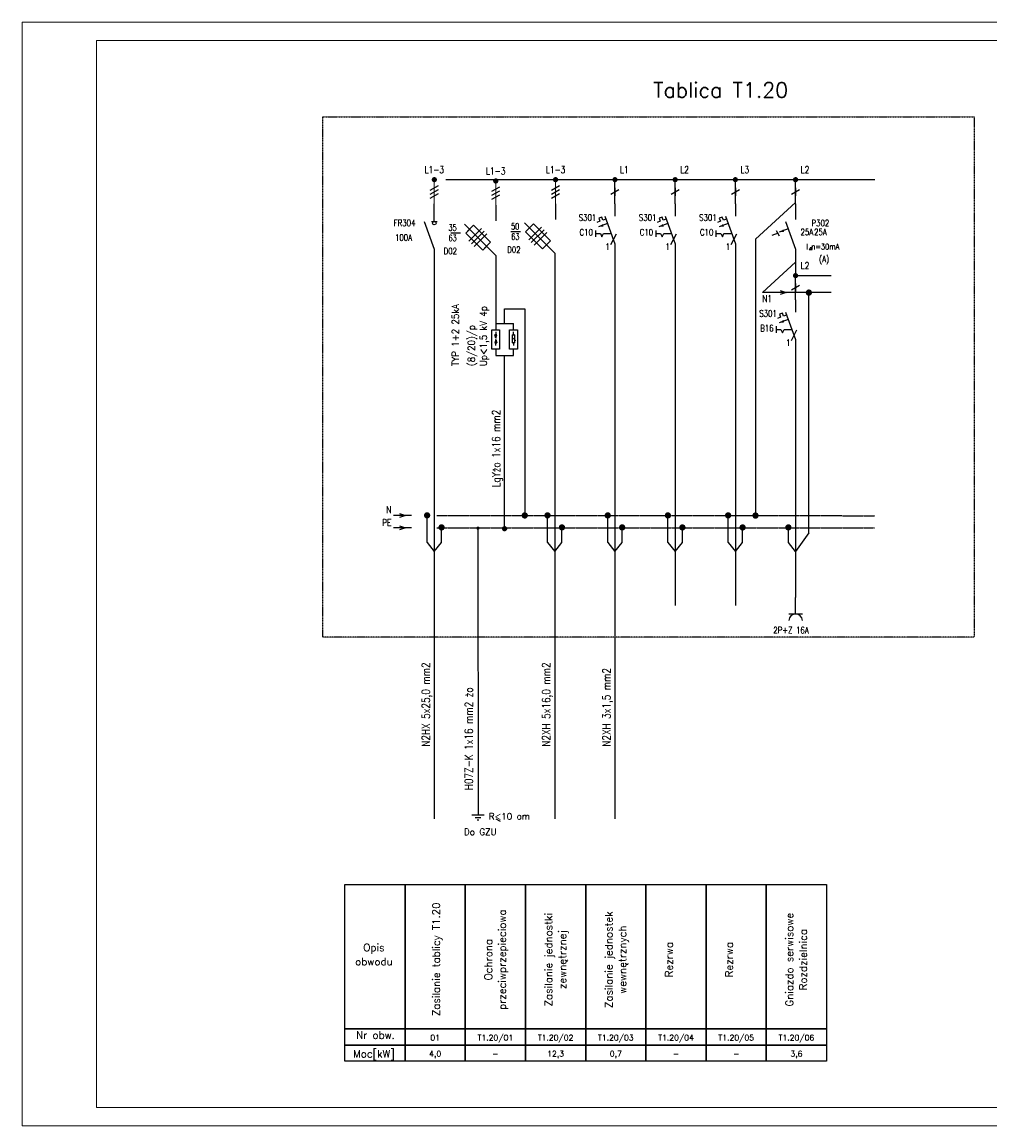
# Model space of a CAD drawing. Header units: millimetres. Extents: x -9135 to 5893, y -4564 to 1826.
# Tile 17 of 20: x 1693 to 4297, y -4564 to -1594. Entities that reach past the tile are written whole.
import ezdxf
from ezdxf.enums import TextEntityAlignment as Align

# ---------------------------------------------------------------- set-up
doc = ezdxf.new("R2010")
doc.units = ezdxf.units.MM
for name, pattern in [('AUDIT_D_070117085213-1', [0]), ('DASHED2', [0.375, 0.25, -0.125]), ('HIDDEN', [0.375, 0.25, -0.125]), ('PO-ZWYK', [0])]:
    doc.linetypes.add(name, pattern=pattern)
doc.layers.get('0').update_dxf_attribs({"lineweight": 13})
for name, color, linetype in [('E_npe', 7, 'Continuous'), ('E_obramowania', 7, 'Continuous'), ('E_opisy', 7, 'Continuous'), ('E_SCHEMAT', 7, 'Continuous')]:
    doc.layers.add(name, color=color, linetype=linetype)
doc.styles.add('ARIAL', font='simplex.shx')
doc.styles.add('Blockname', font='simplex.shx', dxfattribs={"width": 0.9})
doc.styles.add('ROMANS', font='romans.shx', dxfattribs={"width": 0.7, "height": 15})
doc.styles.add('SIMPLEX', font='simplex.shx', dxfattribs={"width": 0.8, "height": 120})

# ---------------------------------------------------------------- blocks, each defined once
blk = doc.blocks.new('E_ramka 1x40')
at = {"layer": 'E_obramowania'}
for points in [[(0, 0), (1, 0), (1, -36), (0, -36)], [(0, -36), (1, -36), (1, -40), (0, -40)]]:
    blk.add_lwpolyline(points, close=True, dxfattribs=at)
blk = doc.blocks.new('POŁĄCZENIE')
at = {"const_width": 0.65}
blk.add_lwpolyline([(-0.325, 0, 1), (0.325, 0, 1)], format="xyb", close=True, dxfattribs=at)
blk = doc.blocks.new('W_NPE')
for p, q in [((-1.5, -3.125), (-1.5, 2.5)), ((1.5, -3.125), (1.5, 0)), ((-1.5, -3.125), (0, -5)), ((0, -5), (1.5, -3.125))]:
    blk.add_line(p, q)
for p in [(-1.5, 2.5), (1.5, 0)]:
    blk.add_blockref('POŁĄCZENIE', p)
blk = doc.blocks.new('OPIS_L1')
for p, q in [((0, 0), (0, 6)), ((0, 4), (0, 2))]:
    blk.add_line(p, q)
at = {"const_width": 0.65}
blk.add_lwpolyline([(-0.32, 6, 1), (0.32, 6, 1)], format="xyb", close=True, dxfattribs=at)
at = {"layer": 'E_opisy'}
blk.add_line((-1, 2.42), (1, 3.58), dxfattribs=at)
at = {"layer": 'E_opisy', "ltscale": 10, "style": 'Blockname', "width": 0.8, "flags": 12}
blk.add_attdef('L1', text='', height=1.7, dxfattribs=at).set_placement((0, 8.5), align=Align.MIDDLE_CENTER)
blk = doc.blocks.new('GNIAZDO_POJEDYNCZE')
at = {"linetype": 'AUDIT_D_070117085213-1'}
for p, q in [((0, -117), (0, 0)), ((-97, -117), (97, -117))]:
    blk.add_line(p, q, dxfattribs=at)
blk.add_arc((0, -214), 97.4, 3.105, 176.895, dxfattribs=at)
blk = doc.blocks.new('GNIAZDO')
at = {"linetype": 'AUDIT_D_070117085213-1'}
blk.add_line((0, -2.52), (0, 0), dxfattribs=at)
at = {"linetype": 'AUDIT_D_070117085213-1', "xscale": 0.0215353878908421, "yscale": 0.0215353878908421, "zscale": 0.0215353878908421}
blk.add_blockref('GNIAZDO_POJEDYNCZE', (0, -2.52), dxfattribs=at)
blk = doc.blocks.new('OPIS_N-PE')
for p, q in [((0, 0), (-4.5, 0)), ((-3, 0.49), (-1.5, 0)), ((-1.5, 0), (-3, -0.49))]:
    blk.add_line(p, q)
at = {"layer": 'E_npe', "ltscale": 10, "style": 'Blockname', "width": 0.8, "flags": 12}
blk.add_attdef('OPIS', text='', height=1.7, dxfattribs=at).set_placement((-5, 0), align=Align.MIDDLE_RIGHT)

msp = doc.modelspace()

# ---------------------------------------------------------------- hatches: boundary and pattern name
at = {"layer": 'E_SCHEMAT'}
for points in [[(2967.4, -2443.7), (2964.7, -2434.8), (2967.4, -2434.8), (2970, -2434.8)], [(2967.4, -2447.7), (2970, -2456.6), (2967.4, -2456.6), (2964.7, -2456.6)]]:
    msp.add_hatch(color=256, dxfattribs=at).paths.add_polyline_path(points)

# ---------------------------------------------------------------- linework, layer by layer
for p, q in [((2801.8, -2082.4), (2801.8, -2017.6)), ((3128.1, -2082.4), (3128.1, -2017.6)), ((2801.8, -2039.2), (2801.8, -2060.8)), ((2967, -2085.9), (2967, -2021.1)), ((2967, -2042.7), (2967, -2064.3)), ((3128.1, -2039.2), (3128.1, -2060.8))]:
    msp.add_line(p, q)
for points in [[(1692.6, -4563.6), (1692.6, -1593.6), (5892.6, -1593.6), (5892.6, -4563.6)], [(1892.6, -4513.6), (1892.6, -1643.6), (5842.6, -1643.6), (5842.6, -4513.6)]]:
    msp.add_lwpolyline(points, close=True)
at = {"const_width": 7.02}
for points in [[(2798.3, -2017.6, 1), (2805.3, -2017.6, 1)], [(2963.5, -2021.1, 1), (2970.6, -2021.1, 1)], [(3124.6, -2017.6, 1), (3131.6, -2017.6, 1)]]:
    msp.add_lwpolyline(points, format="xyb", close=True, dxfattribs=at)
at = {"layer": 'E_opisy'}
for p, q in [((2791, -2045.4), (2812.6, -2033)), ((2791, -2056.2), (2812.6, -2043.8)), ((2956.2, -2048.9), (2977.8, -2036.5)), ((2956.2, -2059.7), (2977.8, -2047.3)), ((3117.3, -2045.4), (3138.9, -2033)), ((3117.3, -2056.2), (3138.9, -2043.8)), ((2791, -2067), (2812.6, -2054.6)), ((2956.2, -2070.5), (2977.8, -2058.1)), ((3117.3, -2067), (3138.9, -2054.6))]:
    msp.add_line(p, q, dxfattribs=at)
at = {"layer": 'E_SCHEMAT', "linetype": 'DASHED2', "ltscale": 3}
for p, q in [((2501.7, -1848.9), (4254.7, -1848.9)), ((2501.7, -3248.6), (2501.7, -1848.9)), ((4254.7, -1848.9), (4254.7, -3248.6)), ((4254.7, -3248.6), (2501.7, -3248.6))]:
    msp.add_line(p, q, dxfattribs=at)
at = {"layer": 'E_SCHEMAT', "linetype": 'PO-ZWYK'}
msp.add_line((3987.3, -2017.6), (2832.5, -2017.6), dxfattribs=at)
at = {"layer": 'E_SCHEMAT', "linetype": 'Continuous', "ltscale": 0.3}
for p, q in [((3773.8, -2078.6), (3666.1, -2177.4)), ((3666.1, -2177.4), (3666, -2921.3)), ((3773.8, -2239.9), (3685, -2321.4)), ((3045.3, -2364.8), (3045.2, -2921.1))]:
    msp.add_line(p, q, dxfattribs=at)
at = {"layer": 'E_SCHEMAT'}
for p, q in [((2801.8, -2130), (2801.8, -2082.4)), ((2967, -2085.9), (2967, -2128.5)), ((3128.1, -2082.4), (3128.1, -2125)), ((3287.8, -2082.4), (3287.8, -2115.6)), ((3449.8, -2082.4), (3449.8, -2115.6)), ((3611.8, -2082.4), (3611.8, -2115.6)), ((3773.8, -2082.4), (3773.8, -2125)), ((2774.8, -2129.9), (2801.8, -2204.2)), ((2794, -2130), (2809.6, -2130)), ((3068.5, -2136.4), (3047.3, -2157.7)), ((3068.5, -2136.4), (3047.3, -2157.7)), ((3114.3, -2182.2), (3068.5, -2136.4)), ((3247.5, -2129.6), (3239.4, -2132.6)), ((3268.1, -2135.9), (3243.8, -2144.8)), ((3252.6, -2118.6), (3244.5, -2121.5)), ((3244.5, -2121.5), (3247.5, -2129.6)), ((3255.6, -2126.7), (3252.6, -2118.6)), ((3263.7, -2123.7), (3255.6, -2126.7)), ((3260.8, -2115.6), (3287.8, -2189.9)), ((3409.5, -2129.6), (3401.4, -2132.6)), ((3430.1, -2135.9), (3405.8, -2144.8)), ((3414.6, -2118.6), (3406.5, -2121.5)), ((3406.5, -2121.5), (3409.5, -2129.6)), ((3417.6, -2126.7), (3414.6, -2118.6)), ((3425.7, -2123.7), (3417.6, -2126.7)), ((3422.8, -2115.6), (3449.8, -2189.9)), ((3571.5, -2129.6), (3563.4, -2132.6)), ((3592.1, -2135.9), (3567.8, -2144.8)), ((3576.6, -2118.6), (3568.5, -2121.5)), ((3568.5, -2121.5), (3571.5, -2129.6)), ((3579.6, -2126.7), (3576.6, -2118.6)), ((3587.7, -2123.7), (3579.6, -2126.7)), ((3584.8, -2115.6), (3611.8, -2189.9)), ((3746.8, -2129.9), (3773.8, -2204.2)), ((2907.5, -2140), (2886.2, -2161.2)), ((2886.2, -2161.2), (2932, -2207)), ((2902.2, -2145.2), (2891.3, -2156.1)), ((2929.1, -2149.1), (2894.8, -2183.4)), ((2935.9, -2155.9), (2901.6, -2190.2)), ((2953.2, -2185.7), (2907.5, -2140)), ((2943.5, -2163.4), (2909.2, -2197.8)), ((3047.3, -2157.7), (3093, -2203.5)), ((3063.2, -2141.7), (3052.3, -2152.6)), ((3063.2, -2141.7), (3052.3, -2152.6)), ((3090.1, -2145.6), (3055.8, -2179.9)), ((3097, -2152.4), (3062.7, -2186.7)), ((3104.5, -2159.9), (3070.2, -2194.2)), ((3235.5, -2154.1), (3235.5, -2171.4)), ((3235.5, -2162.7), (3248.5, -2162.7)), ((3248.5, -2162.7), (3252.8, -2171.4)), ((3252.8, -2171.4), (3257.1, -2162.7)), ((3257.1, -2162.7), (3277.9, -2162.7)), ((3290.7, -2164.6), (3275.7, -2192.8)), ((3397.5, -2154.1), (3397.5, -2171.4)), ((3397.5, -2162.7), (3410.5, -2162.7)), ((3410.5, -2162.7), (3414.8, -2171.4)), ((3414.8, -2171.4), (3419.1, -2162.7)), ((3419.1, -2162.7), (3439.9, -2162.7)), ((3452.7, -2164.6), (3437.7, -2192.8)), ((3559.5, -2154.1), (3559.5, -2171.4)), ((3559.5, -2162.7), (3572.5, -2162.7)), ((3572.5, -2162.7), (3576.8, -2171.4)), ((3576.8, -2171.4), (3581.1, -2162.7)), ((3581.1, -2162.7), (3601.9, -2162.7)), ((3614.7, -2164.6), (3599.7, -2192.8)), ((3726.6, -2161.5), (3709.9, -2167.9)), ((3721.9, -2154.3), (3729.2, -2168.3)), ((3754.1, -2150.2), (3729.8, -2159.1)), ((2932, -2207), (2953.2, -2185.7)), ((2937.1, -2201.9), (2948, -2191)), ((3093, -2203.5), (3114.3, -2182.2)), ((3098.1, -2198.4), (3109, -2187.5)), ((3287.8, -2189.9), (3287.8, -3737.6)), ((3449.8, -2189.9), (3449.8, -3163.3)), ((3611.8, -2189.9), (3611.8, -3163.3)), ((2801.8, -2204.2), (2801.8, -2565.1)), ((3125.8, -2215.6), (3125.8, -3737.6)), ((3773.8, -2204.2), (3773.8, -2275.7)), ((3814.4, -2199.8), (3810.8, -2205.5)), ((3810.8, -2205.5), (3818, -2205.5)), ((3818, -2205.5), (3814.7, -2199.5)), ((3773.8, -2275.7), (3869.9, -2275.7)), ((3869.9, -2321.4), (3685, -2321.4)), ((3773.8, -2340.5), (3773.8, -2373.7)), ((3809.5, -2968.1), (3809.5, -2321.4)), ((2990.9, -2404.9), (2990.9, -2364.8)), ((2990.9, -2364.8), (3045.3, -2364.8)), ((3746.8, -2373.7), (3773.8, -2448)), ((2967, -2404.9), (3014.7, -2404.9)), ((3014.7, -2421.5), (3014.7, -2404.9)), ((3733.5, -2387.7), (3725.4, -2390.7)), ((3754.1, -2394), (3729.8, -2402.9)), ((3738.6, -2376.7), (3730.5, -2379.6)), ((3730.5, -2379.6), (3733.5, -2387.7)), ((3741.6, -2384.8), (3738.6, -2376.7)), ((3749.7, -2381.8), (3741.6, -2384.8)), ((2967.4, -2434.8), (2964.7, -2434.8)), ((2967.4, -2443.7), (2964.7, -2434.8)), ((2967.4, -2427.3), (2967.4, -2443.7)), ((2967.4, -2443.7), (2970, -2434.8)), ((2970, -2434.8), (2967.4, -2434.8)), ((3015, -2434.8), (3012.4, -2434.8)), ((3015, -2434.8), (3015, -2427.3)), ((3017.7, -2434.8), (3015, -2434.8)), ((3721.5, -2412.2), (3721.5, -2429.5)), ((3721.5, -2420.8), (3734.5, -2420.8)), ((3734.5, -2420.8), (3738.8, -2429.5)), ((3738.8, -2429.5), (3743.1, -2420.8)), ((3743.1, -2420.8), (3763.9, -2420.8)), ((3776.7, -2422.7), (3761.7, -2450.9)), ((2967.4, -2447.7), (2964.7, -2456.6)), ((2964.7, -2456.6), (2967.4, -2456.6)), ((2967.4, -2464.1), (2967.4, -2447.7)), ((2967.4, -2447.7), (2970, -2456.6)), ((2967.4, -2456.6), (2970, -2456.6)), ((3010.8, -2440.4), (3010.8, -2442.2)), ((3010.8, -2442.2), (3019.3, -2449.2)), ((3012.4, -2456.6), (3015, -2456.6)), ((3015, -2456.6), (3015, -2464.1)), ((3015, -2456.6), (3017.7, -2456.6)), ((3019.3, -2449.2), (3019.3, -2451)), ((3773.8, -2448), (3773.8, -3142.1)), ((2967, -2474), (2967, -2490.6)), ((2967, -2490.6), (3014.7, -2490.6)), ((2990.9, -2956.7), (2990.9, -2490.6)), ((3014.7, -2490.6), (3014.7, -2474)), ((2801.8, -2565.1), (2801.8, -3737.6)), ((3754.4, -2993.7), (3754.4, -2953.2)), ((3809.5, -2968.1), (3773.8, -3018)), ((3773.8, -3018), (3754.4, -2993.7)), ((2911.3, -3734), (2927, -3734)), ((2916.9, -3739.7), (2922, -3739.7)), ((2967.6, -3737.3), (2978.7, -3743.5))]:
    msp.add_line(p, q, dxfattribs=at)
at = {"layer": 'E_SCHEMAT', "lineweight": 9}
for p, q in [((2967, -2221.3), (2883.2, -2137.5)), ((3125.8, -2215.6), (3044.2, -2134))]:
    msp.add_line(p, q, dxfattribs=at)
at = {"layer": 'E_SCHEMAT', "color": 0}
for p, q in [((2846.6, -2160.4, 16136.8), (2872.5, -2160.4, 16136.8)), ((3007.6, -2156.9, 16136.8), (3033.6, -2156.9, 16136.8)), ((3007.6, -2156.9, 16136.8), (3033.6, -2156.9, 16136.8)), ((2967, -2221.3), (2967, -2421.5))]:
    msp.add_line(p, q, dxfattribs=at)
at = {"layer": 'E_SCHEMAT', "linetype": 'HIDDEN', "ltscale": 0.04}
for p, q in [((2808.8, -2920.8), (3986.6, -2921.7)), ((2808.8, -2954.4), (3986.6, -2954.4))]:
    msp.add_line(p, q, dxfattribs=at)
at = {"layer": 'E_SCHEMAT', "linetype": 'Continuous'}
for p, q in [((2919.3, -2955.2), (2919.5, -3726.5)), ((2903.1, -3726.5), (2935.8, -3726.5))]:
    msp.add_line(p, q, dxfattribs=at)
at = {"layer": 'E_SCHEMAT'}
for points in [[(3243.8, -2144.8, 0, 6.91, 0), (3256, -2140.3, 6.91, 6.91, 0)], [(3405.8, -2144.8, 0, 6.91, 0), (3418, -2140.3, 6.91, 6.91, 0)], [(3567.8, -2144.8, 0, 6.91, 0), (3580, -2140.3, 6.91, 6.91, 0)], [(3729.8, -2159.1, 0, 6.91, 0), (3742, -2154.6, 6.91, 6.91, 0)], [(3729.8, -2402.9, 0, 6.91, 0), (3742, -2398.4, 6.91, 6.91, 0)]]:
    msp.add_lwpolyline(points, format="xyseb", dxfattribs=at)
for points in [[(2956.5, -2421.5), (2977.5, -2421.5), (2977.5, -2474), (2956.5, -2474)], [(3004.2, -2421.5), (3025.2, -2421.5), (3025.2, -2474), (3004.2, -2474)], [(3012.4, -2434.8), (3017.7, -2434.8), (3017.7, -2456.6), (3012.4, -2456.6)], [(2561.1, -4346), (2723.1, -4346), (2723.1, -4389.2), (2561.1, -4389.2)], [(2723.1, -4346), (2885.1, -4346), (2885.1, -4389.2), (2723.1, -4389.2)], [(2885.1, -4346), (3047.1, -4346), (3047.1, -4389.2), (2885.1, -4389.2)], [(3047.1, -4346), (3209.1, -4346), (3209.1, -4389.2), (3047.1, -4389.2)], [(3209.1, -4346), (3371.1, -4346), (3371.1, -4389.2), (3209.1, -4389.2)], [(3371.1, -4346), (3533.1, -4346), (3533.1, -4389.2), (3371.1, -4389.2)], [(3533.1, -4346), (3695.1, -4346), (3695.1, -4389.2), (3533.1, -4389.2)], [(3695.1, -4346), (3857.1, -4346), (3857.1, -4389.2), (3695.1, -4389.2)]]:
    msp.add_lwpolyline(points, close=True, dxfattribs=at)
at = {"layer": 'E_SCHEMAT', "const_width": 4.28}
msp.add_lwpolyline([(2917.1, -2955.2, 1), (2921.4, -2955.2, 1)], format="xyb", close=True, dxfattribs=at)
at = {"layer": 'E_SCHEMAT'}
msp.add_circle((2801.8, -2134.6), 4.52, dxfattribs=at)

# ---------------------------------------------------------------- block references
at = {"xscale": 12.96, "yscale": 12.96, "zscale": 12.96}
for p in [(3045.2, -2921.1), (3666, -2921.3)]:
    msp.add_blockref('POŁĄCZENIE', p, dxfattribs=at)
at = {"layer": 'E_SCHEMAT'}
ref = msp.add_blockref('OPIS_L1', (3287.8, -2082.4), dxfattribs=dict(at, xscale=10.8, yscale=10.8, zscale=10.8))
ref.add_attrib('L2', 'L1', dxfattribs={"layer": 'E_opisy', "ltscale": 10, "height": 18.36, "style": 'Blockname', "width": 0.8}).set_placement((3313.2, -1990.6), align=Align.MIDDLE_CENTER)
ref = msp.add_blockref('OPIS_L1', (3449.8, -2082.4), dxfattribs=dict(at, xscale=10.8, yscale=10.8, zscale=10.8))
ref.add_attrib('L2', 'L2', dxfattribs={"layer": 'E_opisy', "ltscale": 10, "height": 18.36, "style": 'Blockname', "width": 0.8}).set_placement((3475.2, -1990.6), align=Align.MIDDLE_CENTER)
ref = msp.add_blockref('OPIS_L1', (3611.8, -2082.4), dxfattribs=dict(at, xscale=10.8, yscale=10.8, zscale=10.8))
ref.add_attrib('L2', 'L3', dxfattribs={"layer": 'E_opisy', "ltscale": 10, "height": 18.36, "style": 'Blockname', "width": 0.8}).set_placement((3637.2, -1990.6), align=Align.MIDDLE_CENTER)
ref = msp.add_blockref('OPIS_L1', (3773.8, -2082.4), dxfattribs=dict(at, xscale=10.8, yscale=10.8, zscale=10.8))
ref.add_attrib('L2', 'L2', dxfattribs={"layer": 'E_opisy', "ltscale": 10, "height": 18.36, "style": 'Blockname', "width": 0.8}).set_placement((3799.2, -1990.6), align=Align.MIDDLE_CENTER)
ref = msp.add_blockref('OPIS_L1', (3773.8, -2340.5), dxfattribs=dict(at, xscale=10.8, yscale=10.8, zscale=10.8))
ref.add_attrib('L2', 'L2', dxfattribs={"layer": 'E_opisy', "ltscale": 10, "height": 18.36, "style": 'Blockname', "width": 0.8}).set_placement((3799.2, -2248.7), align=Align.MIDDLE_CENTER)
ref = msp.add_blockref('OPIS_N-PE', (3764.3, -2321.4), dxfattribs=dict(at, xscale=10.8, yscale=10.8, zscale=10.8))
ref.add_attrib('OPIS', 'N1', dxfattribs={"layer": 'E_npe', "ltscale": 10, "height": 18.36, "style": 'Blockname', "width": 0.8}).set_placement((3710.3, -2337.9), align=Align.MIDDLE_RIGHT)
at = {"layer": 'E_SCHEMAT', "xscale": -12.96, "yscale": 12.96, "zscale": 12.96, "rotation": 359.9999999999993}
for p in [(3809.5, -2321.4), (3754.4, -2953.2)]:
    msp.add_blockref('POŁĄCZENIE', p, dxfattribs=at)
at = {"layer": 'E_SCHEMAT'}
ref = msp.add_blockref('OPIS_N-PE', (2740.5, -2920.9), dxfattribs=dict(at, xscale=10.8, yscale=10.8, zscale=10.8))
ref.add_attrib('OPIS', 'N', dxfattribs={"layer": 'E_npe', "ltscale": 10, "height": 18.4, "style": 'Blockname', "width": 0.8}).set_placement((2686.5, -2905.6), align=Align.MIDDLE_RIGHT)
ref = msp.add_blockref('OPIS_N-PE', (2740.5, -2954.4), dxfattribs=dict(at, xscale=10.8, yscale=10.8, zscale=10.8))
ref.add_attrib('OPIS', 'PE', dxfattribs={"layer": 'E_npe', "ltscale": 10, "height": 18.36, "style": 'Blockname', "width": 0.8}).set_placement((2686.5, -2940.1), align=Align.MIDDLE_RIGHT)
for name, p, xscale, yscale, zscale in [('W_NPE', (2801.8, -2953.2), 12.96, 12.96, 12.96), ('W_NPE', (3125.8, -2953.2), 12.96, 12.96, 12.96), ('W_NPE', (3287.8, -2953.3), 12.96, 12.96, 12.96), ('W_NPE', (3449.8, -2953.3), 12.96, 12.96, 12.96), ('W_NPE', (3611.8, -2953.3), 12.96, 12.96, 12.96), ('POŁĄCZENIE', (2990.9, -2956.7), 10.8, 10.8, 10.8), ('GNIAZDO', (3773.8, -3142.1), 8.748000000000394, 8.748000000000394, 8.748000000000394), ('E_ramka 1x40', (2561.1, -3914), 162, 10.8, 10.8), ('E_ramka 1x40', (2723.1, -3914), 162, 10.8, 10.8), ('E_ramka 1x40', (2885.1, -3914), 162, 10.8, 10.8), ('E_ramka 1x40', (3047.1, -3914), 162, 10.8, 10.8), ('E_ramka 1x40', (3209.1, -3914), 162, 10.8, 10.8), ('E_ramka 1x40', (3371.1, -3914), 162, 10.8, 10.8), ('E_ramka 1x40', (3533.1, -3914), 162, 10.8, 10.8), ('E_ramka 1x40', (3695.1, -3914), 162, 10.8, 10.8)]:
    msp.add_blockref(name, p, dxfattribs=dict(at, xscale=xscale, yscale=yscale, zscale=zscale))

# ---------------------------------------------------------------- texts
at = {"layer": 'E_opisy', "ltscale": 10, "style": 'Blockname', "width": 0.8, "flags": 12}
for p in [(2801.8, -1990.6), (2967, -1994.1), (3128.1, -1990.6)]:
    msp.add_attdef('L1-3', text='L1,L2,L3', height=18.36, dxfattribs=at).set_placement(p, align=Align.MIDDLE_CENTER)
at = {"layer": 'E_SCHEMAT'}
for s, height, style, p in [('Tablica T1.20', 40.5, 'SIMPLEX', (3391, -1796.8)), ('R<10 om', 17.28, 'ROMANS', (2948.3, -3739.3)), ('Do GZU', 17.28, 'ROMANS', (2881.4, -3781))]:
    msp.add_text(s, height=height, dxfattribs=dict(at, style=style)).set_placement(p)
at = {"layer": 'E_SCHEMAT', "color": 0, "style": 'ROMANS'}
for s, width, p in [('35', 0.7, (2839.9, -2155.4, 16136.8)), ('50', 0.7, (3008.4, -2151.9, 16136.8)), ('63', 0.7, (2840.1, -2183, 16136.8)), ('63', 0.7, (3008.8, -2179.5, 16136.8)), ('63', 0.7, (3008.8, -2179.5, 16136.8)), ('D02', 0.8, (2997.8, -2214.8)), ('D02', 0.8, (2997.8, -2214.8)), ('D02', 0.8, (2826.8, -2218.4))]:
    msp.add_text(s, height=17.28, dxfattribs=dict(at, width=width)).set_placement(p)
at = {"layer": 'E_SCHEMAT', "style": 'ROMANS', "width": 0.8}
msp.add_text('I n=30mA', height=15.55, dxfattribs=at).set_placement((3803, -2205.5))
at = {"layer": 'E_SCHEMAT', "style": 'ROMANS'}
for s, height, rotation, width, p in [('TYP 1+2 25kA', 18.948, 90, 0.9, (2868, -2519.2)), ('Up<1,5 kV 4p', 18.948, 90, 0.9, (2943.3, -2519.2)), ('(8/20)/p', 18.95, 90, 0.9, (2910.7, -2519.2)), ('2P+Z 16A', 17.28, 359.6917, 0.8, (3713.9, -3238, 0))]:
    msp.add_text(s, height=height, rotation=rotation, dxfattribs=dict(at, width=width)).set_placement(p)
at = {"layer": 'E_SCHEMAT', "linetype": 'Continuous', "style": 'ARIAL', "width": 0.8}
for s, p in [('LgYżo 1x16 mm2', (2967.9, -2845.2)), ('N2HX 5x25,0 mm2', (2778.8, -3543.2)), ('N2XH 5x16,0 mm2', (3102.8, -3543.2)), ('N2XH 3x1,5 mm2', (3264.8, -3543.2)), ('H07Z-K 1x16 mm2 żo', (2894.4, -3660.3))]:
    msp.add_text(s, height=21.812, rotation=90, dxfattribs=at).set_placement(p, align=Align.MIDDLE_LEFT)
at = {"layer": 'E_SCHEMAT', "linetype": 'AUDIT_D_070117085213-1', "style": 'ROMANS'}
for s, height, p in [('Zasilanie tablicy T1.20', 20.155, (2816.8, -4115.2)), ('przeciwprzepieciowa', 20.155, (2994.2, -4116.3)), ('Zasilanie jednostki', 20.155, (3119.2, -4116.3)), ('Zasilanie jednostek', 20.155, (3281.2, -4116.3)), ('Gniazdo serwisowe', 20.155, (3767.2, -4116.3)), ('zewnętrznej', 20.155, (3156.2, -4116.3)), ('wewnętrznych', 20.155, (3318.2, -4116.3)), ('Rozdzielnica', 20.155, (3804.2, -4116.3)), ('Ochrona', 20.16, (2957.2, -4116.3)), ('Rezrwa', 20.16, (3443.2, -4116.3)), ('Rezrwa', 20.16, (3605.2, -4116.3))]:
    msp.add_text(s, height=height, rotation=90, dxfattribs=at).set_placement(p, align=Align.CENTER)
for s, height, p in [('Opis', 20.16, (2639.3, -4093.6)), ('obwodu', 20.16, (2639.3, -4131.5)), ('Nr obw.', 20.16, (2643.5, -4329.1)), ('01', 15.12, (2804.1, -4333.8)), ('T1.20/01', 15.12, (2966.1, -4333.8)), ('T1.20/02', 15.12, (3128.1, -4333.8)), ('T1.20/03', 15.12, (3290.1, -4333.8)), ('T1.20/04', 15.12, (3452.1, -4333.8)), ('T1.20/05', 15.12, (3614.1, -4333.8)), ('T1.20/06', 15.12, (3776.1, -4333.8)), ('Moc[kW]', 20.16, (2639.3, -4379.6)), ('4,0', 15.12, (2804.1, -4377)), ('12,3', 15.12, (3128.1, -4377)), ('0,7', 15.12, (3290.1, -4377)), ('3,6', 15.12, (3776.1, -4377)), ('-', 15.1, (2966.1, -4377)), ('-', 15.1, (3452.1, -4377)), ('-', 15.1, (3614.1, -4377))]:
    msp.add_text(s, height=height, dxfattribs=at).set_placement(p, align=Align.CENTER)
at = {"layer": 'E_SCHEMAT', "style": 'ROMANS', "width": 0.8}
for tag, text, p in [('FR304', 'F71', (2751, -2142.5)), ('S301', 'F71', (3237.6, -2128.2)), ('S301', 'F71', (3399.6, -2128.2)), ('S301', 'F71', (3561.6, -2128.2)), ('P302', 'F71', (3864.5, -2142.9)), ('100A', '6A', (2742.1, -2182)), ('C10', '6A', (3228.6, -2167.7)), ('C10', '6A', (3390.6, -2167.7)), ('C10', '6A', (3552.6, -2167.7)), ('25A', '6A', (3821.4, -2167.1)), ('25A', '6A', (3857.9, -2167.1)), ('(A)', 'F71', (3864.2, -2240)), ('S301', 'F71', (3723.6, -2386.3)), ('B16', '6A', (3714.6, -2425.8))]:
    msp.add_attdef(tag, text=text, height=17.28, dxfattribs=at).set_placement(p, align=Align.RIGHT)
for p in [(3261.9, -2206.8), (3423.9, -2206.8), (3585.9, -2206.8), (3747.9, -2464.9)]:
    msp.add_attdef('1', p, '1', height=17.3, dxfattribs=at)

doc.saveas('drawing.dxf')
